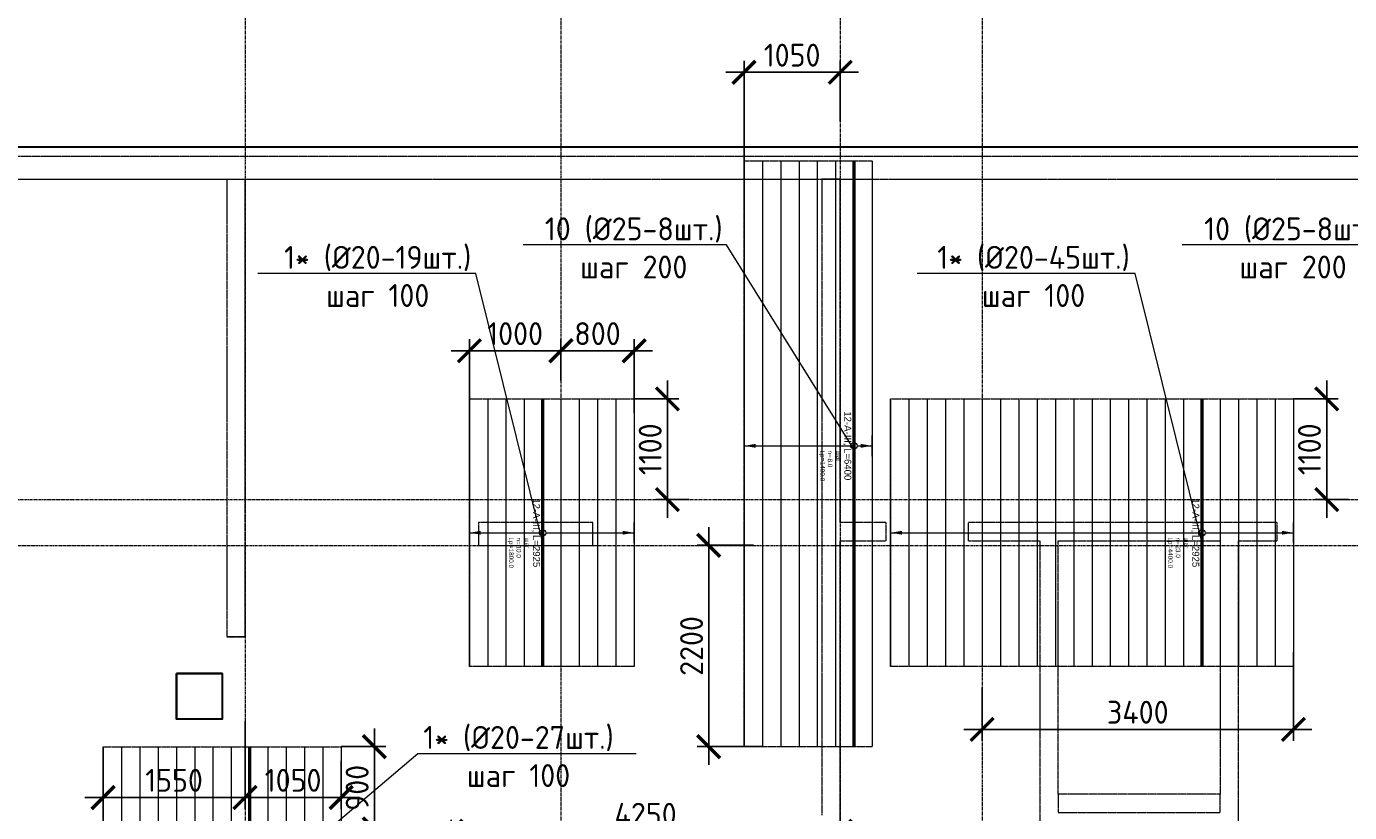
# Model space of a CAD drawing. Header units: millimetres. Extents: x -56135 to 1694203, y -446411 to -23139.
# Tile 131 of 256: x 683227 to 697677, y -113219 to -104629. Entities that reach past the tile are written whole.
import ezdxf
from ezdxf import colors
from ezdxf.entities.mleader import LeaderData, LeaderLine
from ezdxf.enums import TextEntityAlignment as Align
from ezdxf.math import Vec2, Vec3

# ---------------------------------------------------------------- set-up
doc = ezdxf.new("R2010")
doc.units = ezdxf.units.MM
doc.set_wipeout_variables(frame=1)
for name, pattern in [('01 Штриховая _4 мм_', [6, 3.5, -2.5]), ('______5', [1100, 800, -100, 100, -100]), ('GOST2.303 4', [7, 5, -2, 0]), ('осевая', [50.8, 31.75, -6.35, 6.35, -6.35])]:
    doc.linetypes.add(name, pattern=pattern)
for name, color, linetype, lineweight in [('0 Фундамент', 5, 'Continuous', 30), ('АрмСтер', 2, 'Continuous', 50), ('ВК_задание стр текст', 1, 'Continuous', 5), ('контур распр. стерхней', 2, 'GOST2.303 4', 20), ('Оси', 40, '______5', 18), ('подоснова', 151, 'Continuous', 5), ('РАЗМЕРЫ', 1, 'Continuous', 9), ('СТЕНЫ', 3, 'Continuous', 30)]:
    doc.layers.add(name, color=color, linetype=linetype, lineweight=lineweight)
doc.layers.add('АрмСтер_атрибуты', color=2, linetype='Continuous', lineweight=0, plot=False)
doc.layers.add('АрмСтер_невид', color=8, linetype='Continuous', lineweight=0, plot=False)
doc.styles.add('GOST-2.304_Type-B', font='GOST_Common.ttf')
doc.styles.get("Standard").update_dxf_attribs({"font": 'arial.ttf'})
doc.styles.add('Аннотативный', font='arial.ttf')
doc.dimstyles.new('СПДС', dxfattribs={"dimscale": 100, "dimtxt": 2.5, "dimasz": 2.5, "dimexe": 1.25, "dimexo": 0, "dimtad": 1, "dimdec": 0, "dimtxsty": 'GOST-2.304_Type-B', "dimblk": 'ARCHTICK', "dimcen": 2.5, "dimdle": 2, "dimadec": 0, "dimazin": 2, "dimtfac": 0.75, "dimtdec": 0, "dimtmove": 1, "dimatfit": 3, "dimfxl": 1, "dimtolj": 1, "dimarcsym": 1})

# ---------------------------------------------------------------- blocks, each defined once
blk = doc.blocks.new('оси 2.2-2.3')
at = {"layer": 'Оси', "color": 16, "linetype": 'осевая', "lineweight": 0, "transparency": 33554687}
for p, q in [((487804.9, -104267.9), (487804.9, -134893.5)), ((491254.9, -104267.9), (491254.9, -134893.5)), ((494304.9, -104267.9), (494304.9, -134893.5)), ((495854.9, -104267.9), (495854.9, -134893.5)), ((468076.3, -106495.4), (524372.9, -106495.4)), ((468076.3, -109995.4), (524372.9, -109995.4)), ((468653.8, -110495.4), (523696.4, -110495.4))]:
    blk.add_line(p, q, dxfattribs=at)
blk = doc.blocks.new('_ArchTick')
at = {"color": 0, "linetype": 'ByBlock', "const_width": 0.15}
blk.add_lwpolyline([(-0.5, -0.5), (0.5, 0.5)], dxfattribs=at)
blk = doc.blocks.new('*D1379')
at = {"layer": 'DEFPOINTS', "color": 0, "transparency": 16777216}
for p in [(687864, -113425), (687864, -113851), (692114, -113759)]:
    blk.add_point(p, dxfattribs=at)
at = {"layer": 'РАЗМЕРЫ', "color": 0, "lineweight": -2, "transparency": 16777216}
for p, q in [((692314, -113425), (687664, -113425)), ((687864, -113851), (687864, -113300)), ((692114, -113759), (692114, -113300))]:
    blk.add_line(p, q, dxfattribs=at)
at = {"layer": 'РАЗМЕРЫ', "color": 0, "lineweight": -2, "transparency": 16777216, "xscale": 250, "yscale": 250, "zscale": 250, "rotation": 180}
blk.add_blockref('_ArchTick', (687864, -113425), dxfattribs=at)
at = {"layer": 'РАЗМЕРЫ', "color": 0, "lineweight": -2, "transparency": 16777216, "xscale": 250, "yscale": 250, "zscale": 250}
blk.add_blockref('_ArchTick', (692114, -113425), dxfattribs=at)
at = {"layer": 'РАЗМЕРЫ', "color": 0, "transparency": 16777216, "insert": (689989, -113238), "char_height": 250, "attachment_point": 5, "style": 'GOST-2.304_Type-B'}
blk.add_mtext('\\A1;4250', dxfattribs=at)
blk = doc.blocks.new('*U1143')
at = {"layer": 'АрмСтер_невид', "ltscale": 100}
for p, q in [((-1463, 1000), (1462, 1000)), ((-1463, 800), (1462, 800)), ((-1463, 600), (1462, 600)), ((-1463, 400), (1462, 400)), ((-1463, 200), (1462, 200)), ((-1463, -200), (1462, -200)), ((-1463, -400), (1462, -400)), ((-1463, -600), (1462, -600)), ((-1463, -800), (1462, -800)), ((-1463, -1000), (1462, -1000)), ((-1463, -1200), (1462, -1200)), ((-1463, -1400), (1462, -1400)), ((-1463, -1600), (1462, -1600))]:
    blk.add_line(p, q, dxfattribs=at)
at = {"layer": 'РАЗМЕРЫ'}
for p, q in [((112, 1000), (-112, 1000)), ((112, -1600), (-112, -1600))]:
    blk.add_line(p, q, dxfattribs=at)
at = {"layer": 'РАЗМЕРЫ', "ltscale": 15}
blk.add_line((0, -1600), (0, 1000), dxfattribs=at)
at = {"layer": 'РАЗМЕРЫ'}
for points in [[(0, 1000), (21, 875), (-21, 875)], [(0, -1600), (21, -1475), (-21, -1475)]]:
    blk.add_solid(points, dxfattribs=at)
at = {"layer": 'АрмСтер_атрибуты', "color": 215, "ltscale": 15, "style": 'Аннотативный'}
for s, p in [('шаг', (51, -194)), ('n=', (51, -285)), ('Lр=', (50, -368))]:
    blk.add_text(s, height=50, dxfattribs=at).set_placement(p)
at = {"layer": 'АрмСтер_атрибуты', "style": 'Аннотативный', "flags": 8}
blk.add_attdef('ПОЗ', (110, 30), '', height=75, dxfattribs=at)
at = {"layer": 'АрмСтер_атрибуты', "color": 215, "style": 'Аннотативный'}
for tag, p, flags in [('ШАГ', (191, -194), 10), ('КОЛ', (138, -285), 8), ('ШИРИНА', (173, -368), 8)]:
    blk.add_attdef(tag, p, '', height=50, dxfattribs=dict(at, flags=flags))
at = {"layer": 'АрмСтер_атрибуты', "flags": 9}
for tag, p in [('МАССА', (-1034, -1010)), ('ОБОЗНАЧЕНИЕ', (-1034, -1124))]:
    blk.add_attdef(tag, p, '', height=75, dxfattribs=at)
at = {"linetype": 'Continuous', "lineweight": 0}
blk.add_wipeout([(35, 0), (28, 21), (11, 33), (-11, 33), (-28, 21), (-35, 0), (-28, -21), (-11, -33), (11, -33), (28, -21)], dxfattribs=at)
at = {"color": 0, "linetype": 'ByBlock', "lineweight": -2, "ltscale": 100}
blk.add_line((-1463, 0), (1462, 0), dxfattribs=at)
at = {"layer": 'АрмСтер_невид', "ltscale": 100}
blk.add_line((-1463, 0), (1462, 0), dxfattribs=at)
at = {"layer": 'РАЗМЕРЫ'}
blk.add_circle((0, 0), 35, dxfattribs=at)
at = {"layer": 'АрмСтер_атрибуты', "style": 'Аннотативный', "flags": 8}
blk.add_attdef('НАИМЕНОВАНИЕ', text='', height=75, dxfattribs=at).set_placement((0, -29), align=Align.TOP_CENTER)
blk = doc.blocks.new('*D1370')
at = {"layer": 'DEFPOINTS', "color": 0, "transparency": 16777216}
for p in [(686664, -112499), (687027, -112499), (687158, -113399)]:
    blk.add_point(p, dxfattribs=at)
at = {"layer": 'РАЗМЕРЫ', "color": 0, "lineweight": -2, "transparency": 16777216}
for p, q in [((687027, -113599), (687027, -112299)), ((686664, -112499), (687152, -112499)), ((687158, -113399), (686902, -113399))]:
    blk.add_line(p, q, dxfattribs=at)
at = {"layer": 'РАЗМЕРЫ', "color": 0, "lineweight": -2, "transparency": 16777216, "xscale": 250, "yscale": 250, "zscale": 250}
for p, rotation in [((687027, -112499), 90), ((687027, -113399), 270)]:
    blk.add_blockref('_ArchTick', p, dxfattribs=dict(at, rotation=rotation))
at = {"layer": 'РАЗМЕРЫ', "color": 0, "transparency": 16777216, "insert": (686839, -112949), "char_height": 250, "attachment_point": 5, "rotation": 90, "style": 'GOST-2.304_Type-B'}
blk.add_mtext('\\A1;900', dxfattribs=at)
blk = doc.blocks.new('_None')
blk = doc.blocks.new('*U1139')
at = {"layer": 'АрмСтер_невид', "ltscale": 100}
for p, q in [((-1463, 1000), (1462, 1000)), ((-1463, 800), (1462, 800)), ((-1463, 600), (1462, 600)), ((-1463, 400), (1462, 400)), ((-1463, 200), (1462, 200)), ((-1463, -200), (1462, -200)), ((-1463, -400), (1462, -400)), ((-1463, -600), (1462, -600)), ((-1463, -800), (1462, -800))]:
    blk.add_line(p, q, dxfattribs=at)
at = {"layer": 'РАЗМЕРЫ'}
for p, q in [((112, 1000), (-112, 1000)), ((112, -800), (-112, -800))]:
    blk.add_line(p, q, dxfattribs=at)
at = {"layer": 'РАЗМЕРЫ', "ltscale": 15}
blk.add_line((0, -800), (0, 1000), dxfattribs=at)
at = {"layer": 'РАЗМЕРЫ'}
for points in [[(0, 1000), (21, 875), (-21, 875)], [(0, -800), (21, -675), (-21, -675)]]:
    blk.add_solid(points, dxfattribs=at)
at = {"layer": 'АрмСтер_атрибуты', "color": 215, "ltscale": 15, "style": 'Аннотативный'}
for s, p in [('шаг', (51, -194)), ('n=', (51, -285)), ('Lр=', (50, -368))]:
    blk.add_text(s, height=50, dxfattribs=at).set_placement(p)
at = {"layer": 'АрмСтер_атрибуты', "style": 'Аннотативный', "flags": 8}
blk.add_attdef('ПОЗ', (110, 30), '', height=75, dxfattribs=at)
at = {"layer": 'АрмСтер_атрибуты', "color": 215, "style": 'Аннотативный'}
for tag, p, flags in [('ШАГ', (191, -194), 10), ('КОЛ', (138, -285), 8), ('ШИРИНА', (173, -368), 8)]:
    blk.add_attdef(tag, p, '', height=50, dxfattribs=dict(at, flags=flags))
at = {"layer": 'АрмСтер_атрибуты', "flags": 9}
for tag, p in [('МАССА', (-1034, -1010)), ('ОБОЗНАЧЕНИЕ', (-1034, -1124))]:
    blk.add_attdef(tag, p, '', height=75, dxfattribs=at)
at = {"linetype": 'Continuous', "lineweight": 0}
blk.add_wipeout([(35, 0), (28, 21), (11, 33), (-11, 33), (-28, 21), (-35, 0), (-28, -21), (-11, -33), (11, -33), (28, -21)], dxfattribs=at)
at = {"color": 0, "linetype": 'ByBlock', "lineweight": -2, "ltscale": 100}
blk.add_line((-1463, 0), (1462, 0), dxfattribs=at)
at = {"layer": 'АрмСтер_невид', "ltscale": 100}
blk.add_line((-1463, 0), (1462, 0), dxfattribs=at)
at = {"layer": 'РАЗМЕРЫ'}
blk.add_circle((0, 0), 35, dxfattribs=at)
at = {"layer": 'АрмСтер_атрибуты', "style": 'Аннотативный', "flags": 8}
blk.add_attdef('НАИМЕНОВАНИЕ', text='', height=75, dxfattribs=at).set_placement((0, -29), align=Align.TOP_CENTER)
blk = doc.blocks.new('*D1345')
at = {"layer": 'DEFPOINTS', "color": 0, "transparency": 16777216}
for p in [(689864, -108699), (690227, -108699), (690464, -109799)]:
    blk.add_point(p, dxfattribs=at)
at = {"layer": 'РАЗМЕРЫ', "color": 0, "lineweight": -2, "transparency": 16777216}
for p, q in [((690227, -109999), (690227, -108499)), ((689864, -108699), (690352, -108699)), ((690464, -109799), (690102, -109799))]:
    blk.add_line(p, q, dxfattribs=at)
at = {"layer": 'РАЗМЕРЫ', "color": 0, "lineweight": -2, "transparency": 16777216, "xscale": 250, "yscale": 250, "zscale": 250}
for p, rotation in [((690227, -108699), 90), ((690227, -109799), 270)]:
    blk.add_blockref('_ArchTick', p, dxfattribs=dict(at, rotation=rotation))
at = {"layer": 'РАЗМЕРЫ', "color": 0, "transparency": 16777216, "insert": (690039, -109249), "char_height": 250, "attachment_point": 5, "rotation": 90, "style": 'GOST-2.304_Type-B'}
blk.add_mtext('\\A1;1100', dxfattribs=at)
blk = doc.blocks.new('*D1217')
at = {"layer": 'DEFPOINTS', "color": 0, "transparency": 16777216}
for p in [(689064, -108173), (689064, -108497), (688064, -108843)]:
    blk.add_point(p, dxfattribs=at)
at = {"layer": 'РАЗМЕРЫ', "color": 0, "lineweight": -2, "transparency": 16777216}
for p, q in [((688064, -108843), (688064, -108048)), ((689064, -108497), (689064, -108048)), ((687864, -108173), (689264, -108173))]:
    blk.add_line(p, q, dxfattribs=at)
at = {"layer": 'РАЗМЕРЫ', "color": 0, "lineweight": -2, "transparency": 16777216, "xscale": 250, "yscale": 250, "zscale": 250, "rotation": 180}
blk.add_blockref('_ArchTick', (688064, -108173), dxfattribs=at)
at = {"layer": 'РАЗМЕРЫ', "color": 0, "lineweight": -2, "transparency": 16777216, "xscale": 250, "yscale": 250, "zscale": 250}
blk.add_blockref('_ArchTick', (689064, -108173), dxfattribs=at)
at = {"layer": 'РАЗМЕРЫ', "color": 0, "transparency": 16777216, "insert": (688564, -107986), "char_height": 250, "attachment_point": 5, "style": 'GOST-2.304_Type-B'}
blk.add_mtext('\\A1;1000', dxfattribs=at)
blk = doc.blocks.new('*U1140')
at = {"layer": 'АрмСтер_невид', "ltscale": 100}
for p, q in [((-1463, 1000), (1462, 1000)), ((-1463, 800), (1462, 800)), ((-1463, 600), (1462, 600)), ((-1463, 400), (1462, 400)), ((-1463, 200), (1462, 200)), ((-1463, -200), (1462, -200)), ((-1463, -400), (1462, -400)), ((-1463, -600), (1462, -600)), ((-1463, -800), (1462, -800)), ((-1463, -1000), (1462, -1000)), ((-1463, -1200), (1462, -1200)), ((-1463, -1400), (1462, -1400)), ((-1463, -1600), (1462, -1600)), ((-1463, -1800), (1462, -1800)), ((-1463, -2000), (1462, -2000)), ((-1463, -2200), (1462, -2200)), ((-1463, -2400), (1462, -2400)), ((-1463, -2600), (1462, -2600)), ((-1463, -2800), (1462, -2800)), ((-1463, -3000), (1462, -3000)), ((-1463, -3200), (1462, -3200)), ((-1463, -3400), (1462, -3400))]:
    blk.add_line(p, q, dxfattribs=at)
at = {"layer": 'РАЗМЕРЫ'}
for p, q in [((112, 1000), (-112, 1000)), ((112, -3400), (-112, -3400))]:
    blk.add_line(p, q, dxfattribs=at)
at = {"layer": 'РАЗМЕРЫ', "ltscale": 15}
blk.add_line((0, -3400), (0, 1000), dxfattribs=at)
at = {"layer": 'РАЗМЕРЫ'}
for points in [[(0, 1000), (21, 875), (-21, 875)], [(0, -3400), (21, -3275), (-21, -3275)]]:
    blk.add_solid(points, dxfattribs=at)
at = {"layer": 'АрмСтер_атрибуты', "color": 215, "ltscale": 15, "style": 'Аннотативный'}
for s, p in [('шаг', (51, -194)), ('n=', (51, -285)), ('Lр=', (50, -368))]:
    blk.add_text(s, height=50, dxfattribs=at).set_placement(p)
at = {"layer": 'АрмСтер_атрибуты', "style": 'Аннотативный', "flags": 8}
blk.add_attdef('ПОЗ', (110, 30), '', height=75, dxfattribs=at)
at = {"layer": 'АрмСтер_атрибуты', "color": 215, "style": 'Аннотативный'}
for tag, p, flags in [('ШАГ', (191, -194), 10), ('КОЛ', (138, -285), 8), ('ШИРИНА', (173, -368), 8)]:
    blk.add_attdef(tag, p, '', height=50, dxfattribs=dict(at, flags=flags))
at = {"layer": 'АрмСтер_атрибуты', "flags": 9}
for tag, p in [('МАССА', (-1034, -1010)), ('ОБОЗНАЧЕНИЕ', (-1034, -1124))]:
    blk.add_attdef(tag, p, '', height=75, dxfattribs=at)
at = {"linetype": 'Continuous', "lineweight": 0}
blk.add_wipeout([(35, 0), (28, 21), (11, 33), (-11, 33), (-28, 21), (-35, 0), (-28, -21), (-11, -33), (11, -33), (28, -21)], dxfattribs=at)
at = {"color": 0, "linetype": 'ByBlock', "lineweight": -2, "ltscale": 100}
blk.add_line((-1463, 0), (1462, 0), dxfattribs=at)
at = {"layer": 'АрмСтер_невид', "ltscale": 100}
blk.add_line((-1463, 0), (1462, 0), dxfattribs=at)
at = {"layer": 'РАЗМЕРЫ'}
blk.add_circle((0, 0), 35, dxfattribs=at)
at = {"layer": 'АрмСтер_атрибуты', "style": 'Аннотативный', "flags": 8}
blk.add_attdef('НАИМЕНОВАНИЕ', text='', height=75, dxfattribs=at).set_placement((0, -29), align=Align.TOP_CENTER)
blk = doc.blocks.new('*D1346')
at = {"layer": 'DEFPOINTS', "color": 0, "transparency": 16777216}
for p in [(697064, -108699), (697427, -108699), (697664, -109799)]:
    blk.add_point(p, dxfattribs=at)
at = {"layer": 'РАЗМЕРЫ', "color": 0, "lineweight": -2, "transparency": 16777216}
for p, q in [((697427, -109999), (697427, -108499)), ((697064, -108699), (697552, -108699)), ((697664, -109799), (697302, -109799))]:
    blk.add_line(p, q, dxfattribs=at)
at = {"layer": 'РАЗМЕРЫ', "color": 0, "lineweight": -2, "transparency": 16777216, "xscale": 250, "yscale": 250, "zscale": 250}
for p, rotation in [((697427, -108699), 90), ((697427, -109799), 270)]:
    blk.add_blockref('_ArchTick', p, dxfattribs=dict(at, rotation=rotation))
at = {"layer": 'РАЗМЕРЫ', "color": 0, "transparency": 16777216, "insert": (697239, -109249), "char_height": 250, "attachment_point": 5, "rotation": 90, "style": 'GOST-2.304_Type-B'}
blk.add_mtext('\\A1;1100', dxfattribs=at)
blk = doc.blocks.new('*U1128')
at = {"layer": 'АрмСтер_невид', "ltscale": 100}
for p, q in [((-3113, 200), (3287, 200)), ((-3113, -200), (3287, -200)), ((-3113, -400), (3287, -400)), ((-3113, -600), (3287, -600)), ((-3113, -800), (3287, -800)), ((-3113, -1000), (3287, -1000)), ((-3113, -1200), (3287, -1200))]:
    blk.add_line(p, q, dxfattribs=at)
at = {"layer": 'РАЗМЕРЫ'}
for p, q in [((112, 200), (-112, 200)), ((112, -1200), (-112, -1200))]:
    blk.add_line(p, q, dxfattribs=at)
at = {"layer": 'РАЗМЕРЫ', "ltscale": 15}
blk.add_line((0, -1200), (0, 200), dxfattribs=at)
at = {"layer": 'РАЗМЕРЫ'}
for points in [[(0, 200), (21, 75), (-21, 75)], [(0, -1200), (21, -1075), (-21, -1075)]]:
    blk.add_solid(points, dxfattribs=at)
at = {"layer": 'АрмСтер_атрибуты', "color": 215, "ltscale": 15, "style": 'Аннотативный'}
for s, p in [('шаг', (51, -194)), ('n=', (51, -285)), ('Lр=', (50, -368))]:
    blk.add_text(s, height=50, dxfattribs=at).set_placement(p)
at = {"layer": 'АрмСтер_атрибуты', "style": 'Аннотативный', "flags": 8}
blk.add_attdef('ПОЗ', (110, 30), '', height=75, dxfattribs=at)
at = {"layer": 'АрмСтер_атрибуты', "color": 215, "style": 'Аннотативный'}
for tag, p, flags in [('ШАГ', (191, -194), 10), ('КОЛ', (138, -285), 8), ('ШИРИНА', (173, -368), 8)]:
    blk.add_attdef(tag, p, '', height=50, dxfattribs=dict(at, flags=flags))
at = {"layer": 'АрмСтер_атрибуты', "flags": 9}
for tag, p in [('МАССА', (-1034, -1010)), ('ОБОЗНАЧЕНИЕ', (-1034, -1124))]:
    blk.add_attdef(tag, p, '', height=75, dxfattribs=at)
at = {"linetype": 'Continuous', "lineweight": 0}
blk.add_wipeout([(35, 0), (28, 21), (11, 33), (-11, 33), (-28, 21), (-35, 0), (-28, -21), (-11, -33), (11, -33), (28, -21)], dxfattribs=at)
at = {"color": 0, "linetype": 'ByBlock', "lineweight": -2, "ltscale": 100}
blk.add_line((-3113, 0), (3287, 0), dxfattribs=at)
at = {"layer": 'АрмСтер_невид', "ltscale": 100}
blk.add_line((-3113, 0), (3287, 0), dxfattribs=at)
at = {"layer": 'РАЗМЕРЫ'}
blk.add_circle((0, 0), 35, dxfattribs=at)
at = {"layer": 'АрмСтер_атрибуты', "style": 'Аннотативный', "flags": 8}
blk.add_attdef('НАИМЕНОВАНИЕ', text='', height=75, dxfattribs=at).set_placement((0, -29), align=Align.TOP_CENTER)
blk = doc.blocks.new('*D1322')
at = {"layer": 'DEFPOINTS', "color": 0, "transparency": 16777216}
for p in [(691064, -105130), (692114, -105668), (691064, -106378)]:
    blk.add_point(p, dxfattribs=at)
at = {"layer": 'РАЗМЕРЫ', "color": 0, "lineweight": -2, "transparency": 16777216}
for p, q in [((691064, -106378), (691064, -105005)), ((692114, -105668), (692114, -105005)), ((692314, -105130), (690864, -105130))]:
    blk.add_line(p, q, dxfattribs=at)
at = {"layer": 'РАЗМЕРЫ', "color": 0, "lineweight": -2, "transparency": 16777216, "xscale": 250, "yscale": 250, "zscale": 250, "rotation": 180}
blk.add_blockref('_ArchTick', (691064, -105130), dxfattribs=at)
at = {"layer": 'РАЗМЕРЫ', "color": 0, "lineweight": -2, "transparency": 16777216, "xscale": 250, "yscale": 250, "zscale": 250}
blk.add_blockref('_ArchTick', (692114, -105130), dxfattribs=at)
at = {"layer": 'РАЗМЕРЫ', "color": 0, "transparency": 16777216, "insert": (691589, -104943), "char_height": 250, "attachment_point": 5, "style": 'GOST-2.304_Type-B'}
blk.add_mtext('\\A1;1050', dxfattribs=at)
blk = doc.blocks.new('*D1324')
at = {"layer": 'DEFPOINTS', "color": 0, "transparency": 16777216}
for p in [(686664, -112653), (685614, -112794), (686664, -113055)]:
    blk.add_point(p, dxfattribs=at)
at = {"layer": 'РАЗМЕРЫ', "color": 0, "lineweight": -2, "transparency": 16777216}
for p, q in [((686664, -112653), (686664, -113180)), ((685614, -112794), (685614, -113180)), ((685414, -113055), (686864, -113055))]:
    blk.add_line(p, q, dxfattribs=at)
at = {"layer": 'РАЗМЕРЫ', "color": 0, "lineweight": -2, "transparency": 16777216, "xscale": 250, "yscale": 250, "zscale": 250, "rotation": 180}
blk.add_blockref('_ArchTick', (685614, -113055), dxfattribs=at)
at = {"layer": 'РАЗМЕРЫ', "color": 0, "lineweight": -2, "transparency": 16777216, "xscale": 250, "yscale": 250, "zscale": 250}
blk.add_blockref('_ArchTick', (686664, -113055), dxfattribs=at)
at = {"layer": 'РАЗМЕРЫ', "color": 0, "transparency": 16777216, "insert": (686139, -112867), "char_height": 250, "attachment_point": 5, "style": 'GOST-2.304_Type-B'}
blk.add_mtext('\\A1;1050', dxfattribs=at)
blk = doc.blocks.new('*D1202')
at = {"layer": 'DEFPOINTS', "color": 0, "transparency": 16777216}
for p in [(685614, -112219), (684064, -112601), (684064, -113055)]:
    blk.add_point(p, dxfattribs=at)
at = {"layer": 'РАЗМЕРЫ', "color": 0, "lineweight": -2, "transparency": 16777216}
for p, q in [((685614, -112219), (685614, -113180)), ((684064, -112601), (684064, -113180)), ((685814, -113055), (683864, -113055))]:
    blk.add_line(p, q, dxfattribs=at)
at = {"layer": 'РАЗМЕРЫ', "color": 0, "lineweight": -2, "transparency": 16777216, "xscale": 250, "yscale": 250, "zscale": 250, "rotation": 180}
blk.add_blockref('_ArchTick', (684064, -113055), dxfattribs=at)
at = {"layer": 'РАЗМЕРЫ', "color": 0, "lineweight": -2, "transparency": 16777216, "xscale": 250, "yscale": 250, "zscale": 250}
blk.add_blockref('_ArchTick', (685614, -113055), dxfattribs=at)
at = {"layer": 'РАЗМЕРЫ', "color": 0, "transparency": 16777216, "insert": (684839, -112867), "char_height": 250, "attachment_point": 5, "style": 'GOST-2.304_Type-B'}
blk.add_mtext('\\A1;1550', dxfattribs=at)
blk = doc.blocks.new('*D1335')
at = {"layer": 'DEFPOINTS', "color": 0, "transparency": 16777216}
for p in [(691168, -110299), (690678, -112499), (691264, -112499)]:
    blk.add_point(p, dxfattribs=at)
at = {"layer": 'РАЗМЕРЫ', "color": 0, "lineweight": -2, "transparency": 16777216}
for p, q in [((690678, -110099), (690678, -112699)), ((691168, -110299), (690553, -110299)), ((691264, -112499), (690553, -112499))]:
    blk.add_line(p, q, dxfattribs=at)
at = {"layer": 'РАЗМЕРЫ', "color": 0, "lineweight": -2, "transparency": 16777216, "xscale": 250, "yscale": 250, "zscale": 250}
for p, rotation in [((690678, -110299), 90), ((690678, -112499), 270)]:
    blk.add_blockref('_ArchTick', p, dxfattribs=dict(at, rotation=rotation))
at = {"layer": 'РАЗМЕРЫ', "color": 0, "transparency": 16777216, "insert": (690491, -111399), "char_height": 250, "attachment_point": 5, "rotation": 90, "style": 'GOST-2.304_Type-B'}
blk.add_mtext('\\A1;2200', dxfattribs=at)
blk = doc.blocks.new('*D1336')
at = {"layer": 'DEFPOINTS', "color": 0, "transparency": 16777216}
for p in [(697064, -111466), (693664, -111851), (697064, -112310)]:
    blk.add_point(p, dxfattribs=at)
at = {"layer": 'РАЗМЕРЫ', "color": 0, "lineweight": -2, "transparency": 16777216}
for p, q in [((697064, -111466), (697064, -112435)), ((693664, -111851), (693664, -112435)), ((693464, -112310), (697264, -112310))]:
    blk.add_line(p, q, dxfattribs=at)
at = {"layer": 'РАЗМЕРЫ', "color": 0, "lineweight": -2, "transparency": 16777216, "xscale": 250, "yscale": 250, "zscale": 250, "rotation": 180}
blk.add_blockref('_ArchTick', (693664, -112310), dxfattribs=at)
at = {"layer": 'РАЗМЕРЫ', "color": 0, "lineweight": -2, "transparency": 16777216, "xscale": 250, "yscale": 250, "zscale": 250}
blk.add_blockref('_ArchTick', (697064, -112310), dxfattribs=at)
at = {"layer": 'РАЗМЕРЫ', "color": 0, "transparency": 16777216, "insert": (695364, -112123), "char_height": 250, "attachment_point": 5, "style": 'GOST-2.304_Type-B'}
blk.add_mtext('\\A1;3400', dxfattribs=at)
blk = doc.blocks.new('*D1337')
at = {"layer": 'DEFPOINTS', "color": 0, "transparency": 16777216}
for p in [(689864, -108173), (689064, -108497), (689864, -108850)]:
    blk.add_point(p, dxfattribs=at)
at = {"layer": 'РАЗМЕРЫ', "color": 0, "lineweight": -2, "transparency": 16777216}
for p, q in [((689064, -108497), (689064, -108048)), ((689864, -108850), (689864, -108048)), ((688864, -108173), (690064, -108173))]:
    blk.add_line(p, q, dxfattribs=at)
at = {"layer": 'РАЗМЕРЫ', "color": 0, "lineweight": -2, "transparency": 16777216, "xscale": 250, "yscale": 250, "zscale": 250, "rotation": 180}
blk.add_blockref('_ArchTick', (689064, -108173), dxfattribs=at)
at = {"layer": 'РАЗМЕРЫ', "color": 0, "lineweight": -2, "transparency": 16777216, "xscale": 250, "yscale": 250, "zscale": 250}
blk.add_blockref('_ArchTick', (689864, -108173), dxfattribs=at)
at = {"layer": 'РАЗМЕРЫ', "color": 0, "transparency": 16777216, "insert": (689464, -107986), "char_height": 250, "attachment_point": 5, "style": 'GOST-2.304_Type-B'}
blk.add_mtext('\\A1;800', dxfattribs=at)
blk = doc.blocks.new('вк')
at = {"layer": '0 Фундамент', "ltscale": 100}
for p, q in [((-548852, -928418), (-549352, -928418)), ((-549352, -928418), (-549352, -928918))]:
    blk.add_line(p, q, dxfattribs=at)
at = {"layer": '0 Фундамент', "color": 5, "ltscale": 100}
blk.add_lwpolyline([(-549352, -928418), (-548852, -928418), (-548852, -928918), (-549352, -928918)], close=True, dxfattribs=at)
blk = doc.blocks.new('стены  тп')
at = {"layer": 'СТЕНЫ', "color": 251, "linetype": '01 Штриховая _4 мм_', "lineweight": 0, "true_color": 0x636466}
for p, q in [((589762, -316376, 3100), (542387, -316376, 3100)), ((542712, -316626, 3100), (569512, -316626, 3100)), ((555862, -316626, 3100), (555862, -321626, 3100)), ((556062, -321626, 3100), (556062, -316626, 3100)), ((562562, -316626, 3100), (562362, -316626, 3100)), ((562362, -316626, 3100), (562362, -319546, 3100)), ((562562, -320376, 3100), (562562, -316626, 3100)), ((562362, -319546, 3100), (562362, -319666, 3100)), ((562362, -319666, 3100), (562362, -321626, 3100)), ((559142, -320376, 3100), (558612, -320376, 3100)), ((558612, -320376, 3100), (558612, -320626, 3100)), ((559262, -320376, 3100), (559142, -320376, 3100)), ((559862, -320376, 3100), (559262, -320376, 3100)), ((559862, -320626, 3100), (559862, -320376, 3100)), ((563062, -320376, 3100), (562562, -320376, 3100)), ((563062, -320376, 3100), (563062, -320576, 3100)), ((563962, -320576, 3100), (563962, -320376, 3100)), ((567332, -320376, 3100), (563962, -320376, 3100)), ((567332, -320376, 3100), (567332, -320576, 3100)), ((558612, -320626, 3100), (559662, -320626, 3100)), ((559662, -320626, 3100), (559782, -320626, 3100)), ((559782, -320626, 3100), (559862, -320626, 3100)), ((562562, -320576, 3100), (563062, -320576, 3100)), ((562562, -326776, 3100), (562562, -320576, 3100)), ((563962, -320576, 3100), (564742, -320576, 3100)), ((564742, -320576, 3100), (564742, -327126, 3100)), ((564942, -320576, 3100), (566712, -320576, 3100)), ((564942, -323346, 3100), (564942, -320576, 3100)), ((566712, -320576, 3100), (566712, -323346, 3100)), ((566912, -320576, 3100), (567332, -320576, 3100)), ((566912, -326226, 3100), (566912, -320576, 3100)), ((555862, -321626, 3100), (556062, -321626, 3100)), ((562362, -321626, 3100), (562362, -321746, 3100)), ((562362, -321746, 3100), (562362, -323576, 3100)), ((566712, -323346, 3100), (564942, -323346, 3100))]:
    blk.add_line(p, q, dxfattribs=at)
at = {"layer": 'СТЕНЫ', "color": 251, "linetype": '01 Штриховая _4 мм_', "lineweight": 0, "true_color": 0x636466, "transparency": 33554687}
for p, q in [((555862, -320376, 3100), (555862, -321626, 3100)), ((556062, -321626, 3100), (556062, -320376, 3100)), ((555862, -321626, 3100), (556062, -321626, 3100)), ((556062, -321626, 3100), (555862, -321626, 3100))]:
    blk.add_line(p, q, dxfattribs=at)
at = {"layer": 'СТЕНЫ', "color": 251, "linetype": '01 Штриховая _4 мм_', "lineweight": 0, "true_color": 0x636466, "elevation": 3100}
blk.add_lwpolyline([(566712, -323346), (564942, -323346), (564942, -323546), (566712, -323546)], close=True, dxfattribs=at)

msp = doc.modelspace()

# ---------------------------------------------------------------- linework, layer by layer
at = {"layer": '0 Фундамент'}
msp.add_lwpolyline([(671964.1, -105949.2), (671964.1, -130129.2), (719614.1, -130129.2), (719614.1, -126049.2), (721094.1, -126049.2), (721094.1, -117449.2), (719614.1, -117449.2), (719614.1, -105949.2), (671964.1, -105949.2)], dxfattribs=at)
at = {"layer": 'контур распр. стерхней', "linetype": '01 Штриховая _4 мм_'}
for points in [[(688064.3, -111624.2), (688064.3, -108699.2), (689864.3, -108699.2), (689864.3, -111624.2)], [(692664.3, -111624.2), (692664.3, -108699.2), (697064.3, -108699.2), (697064.3, -111624.2)], [(684064.3, -115424.2), (684064.3, -112499.2), (686664.3, -112499.2), (686664.3, -115424.2)]]:
    msp.add_lwpolyline(points, close=True, dxfattribs=at)

# ---------------------------------------------------------------- block references
at = {"layer": 'РАЗМЕРЫ', "color": 1}
msp.add_blockref('оси 2.2-2.3', (197809.4, 196.2), dxfattribs=at)

# ---------------------------------------------------------------- dimensions: what is measured, and where the dimension line sits
at = {"layer": 'РАЗМЕРЫ'}
dim = msp.add_linear_dim(base=(687864.3, -113425.4), p1=(692114.3, -113758.8), p2=(687864.3, -113851.4), dimstyle='СПДС', dxfattribs=at)
dim.commit()
dim.dimension.update_dxf_attribs({"geometry": '*D1379', "text_midpoint": (689989.3, -113237.9)})

# ---------------------------------------------------------------- next in the draw order: block references
at = {"layer": 'АрмСтер', "ltscale": 15}
ref = msp.add_blockref('*U1128', (692264.3, -109211.7), dxfattribs=dict(at, rotation=270))
ref.add_attrib('НАИМЕНОВАНИЕ', '12-A-III, L=6400', dxfattribs={"layer": 'АрмСтер_атрибуты', "height": 75, "rotation": 270, "style": 'Аннотативный', "flags": 8}).set_placement((692235, -109211.7), align=Align.TOP_CENTER)
ref.add_attrib('КОЛ', '8.0', (691979.2, -109349.7), dxfattribs={"layer": 'АрмСтер_атрибуты', "color": 215, "height": 50, "rotation": 270, "style": 'Аннотативный', "flags": 8})
ref.add_attrib('ШИРИНА', '1400.0', (691896.5, -109384.5), dxfattribs={"layer": 'АрмСтер_атрибуты', "color": 215, "height": 50, "rotation": 270, "style": 'Аннотативный', "flags": 8})
ref = msp.add_blockref('*U1139', (688864.3, -110161.7), dxfattribs=dict(at, rotation=270))
ref.add_attrib('НАИМЕНОВАНИЕ', '12-A-III, L=2925', dxfattribs={"layer": 'АрмСтер_атрибуты', "height": 75, "rotation": 270, "style": 'Аннотативный', "flags": 8}).set_placement((688835, -110161.7), align=Align.TOP_CENTER)
ref.add_attrib('КОЛ', '10.0', (688579.2, -110299.7), dxfattribs={"layer": 'АрмСтер_атрибуты', "color": 215, "height": 50, "rotation": 270, "style": 'Аннотативный', "flags": 8})
ref.add_attrib('ШИРИНА', '1800.0', (688496.5, -110334.5), dxfattribs={"layer": 'АрмСтер_атрибуты', "color": 215, "height": 50, "rotation": 270, "style": 'Аннотативный', "flags": 8})
ref = msp.add_blockref('*U1140', (696064.3, -110161.7), dxfattribs=dict(at, rotation=270))
ref.add_attrib('НАИМЕНОВАНИЕ', '12-A-III, L=2925', dxfattribs={"layer": 'АрмСтер_атрибуты', "height": 75, "rotation": 270, "style": 'Аннотативный', "flags": 8}).set_placement((696035, -110161.7), align=Align.TOP_CENTER)
ref.add_attrib('КОЛ', '23.0', (695779.2, -110299.7), dxfattribs={"layer": 'АрмСтер_атрибуты', "color": 215, "height": 50, "rotation": 270, "style": 'Аннотативный', "flags": 8})
ref.add_attrib('ШИРИНА', '4400.0', (695696.5, -110334.5), dxfattribs={"layer": 'АрмСтер_атрибуты', "color": 215, "height": 50, "rotation": 270, "style": 'Аннотативный', "flags": 8})
ref = msp.add_blockref('*U1143', (685664.3, -113961.7), dxfattribs=dict(at, rotation=270))
ref.add_attrib('НАИМЕНОВАНИЕ', '12-A-III, L=2925', dxfattribs={"layer": 'АрмСтер_атрибуты', "height": 75, "rotation": 270, "style": 'Аннотативный', "flags": 8}).set_placement((685635, -113961.7), align=Align.TOP_CENTER)
ref.add_attrib('КОЛ', '14.0', (685379.2, -114099.7), dxfattribs={"layer": 'АрмСтер_атрибуты', "color": 215, "height": 50, "rotation": 270, "style": 'Аннотативный', "flags": 8})
ref.add_attrib('ШИРИНА', '2600.0', (685296.5, -114134.5), dxfattribs={"layer": 'АрмСтер_атрибуты', "color": 215, "height": 50, "rotation": 270, "style": 'Аннотативный', "flags": 8})

# ---------------------------------------------------------------- next in the draw order: linework, layer by layer
at = {"layer": 'контур распр. стерхней', "linetype": '01 Штриховая _4 мм_'}
msp.add_lwpolyline([(692464.3, -112499.2), (691064.3, -112499.2), (691064.3, -106099.2), (692464.3, -106099.2)], close=True, dxfattribs=at)

# ---------------------------------------------------------------- next in the draw order: block references
at = {"layer": 'ВК_задание стр текст', "color": 5}
msp.add_blockref('вк', (1234216.1, 816718.9), dxfattribs=at)
at = {"layer": 'РАЗМЕРЫ'}
msp.add_blockref('стены  тп', (129552, 210326.6, -3100), dxfattribs=at)

# ---------------------------------------------------------------- next in the draw order: dimensions: what is measured, and where the dimension line sits
at = {"layer": 'РАЗМЕРЫ', "color": 1}
for base, p1, p2, picture, middle in [((691064.3, -105130.1), (692114.3, -105668), (691064.3, -106377.8), '*D1322', (691589.3, -104942.6)), ((689064.3, -108173.1), (688064.3, -108843), (689064.3, -108496.5), '*D1217', (688564.3, -107985.6)), ((689864.3, -108173.1), (689064.3, -108496.5), (689864.3, -108850.3), '*D1337', (689464.3, -107985.6)), ((697064.3, -112310.1), (693664.3, -111850.6), (697064.3, -111465.6), '*D1336', (695364.3, -112122.6)), ((684064.3, -113054.6), (685614.3, -112219.4), (684064.3, -112600.9), '*D1202', (684839.3, -112867.1)), ((686664.3, -113054.6), (685614.3, -112793.9), (686664.3, -112652.7), '*D1324', (686139.3, -112867.1))]:
    dim = msp.add_linear_dim(base=base, p1=p1, p2=p2, dimstyle='СПДС', dxfattribs=at)
    dim.commit()
    dim.dimension.update_dxf_attribs({"geometry": picture, "text_midpoint": middle})
at = {"layer": 'РАЗМЕРЫ'}
for base, p1, p2, picture, middle in [((690226.9, -108699.2), (690464.3, -109799.2), (689864.3, -108699.2), '*D1345', (690039.4, -109249.2)), ((697426.9, -108699.2), (697664.3, -109799.2), (697064.3, -108699.2), '*D1346', (697239.4, -109249.2)), ((687026.9, -112499.2), (687158.5, -113399.2), (686664.3, -112499.2), '*D1370', (686839.4, -112949.2))]:
    dim = msp.add_linear_dim(base=base, p1=p1, p2=p2, angle=270, dimstyle='СПДС', dxfattribs=at)
    dim.commit()
    dim.dimension.update_dxf_attribs({"geometry": picture, "text_midpoint": middle})
at = {"layer": 'РАЗМЕРЫ', "color": 1}
dim = msp.add_linear_dim(base=(690678.2, -112499.2), p1=(691168.4, -110299.2), p2=(691264.3, -112499.2), angle=90, dimstyle='СПДС', dxfattribs=at)
dim.commit()
dim.dimension.update_dxf_attribs({"geometry": '*D1335', "text_midpoint": (690490.7, -111399.2)})

# ---------------------------------------------------------------- next in the draw order: leaders
at = {"layer": 'подоснова', "color": 6, "ltscale": 0.3}
ml = msp.add_multileader_mtext('Standard', dxfattribs=at)
ml.set_content('10 (%%C25-8шт.)\\Pшаг 200', color=6, style='GOST-2.304_Type-B')
ml.set_leader_properties(color=256, linetype='ByLayer', lineweight=15)
ml.set_arrow_properties(name='NONE')
ml.build(insert=Vec2(0, 0))
ml.multileader.update_dxf_attribs({"text_left_attachment_type": 6, "text_right_attachment_type": 6, "dogleg_length": 0.1, "arrow_head_size": 18})
ctx = ml.context
ctx.base_point, ctx.char_height, ctx.arrow_head_size, ctx.landing_gap_size, ctx.plane_origin = Vec3(688846.7, -107015.8), 250, 18, 20, Vec3(681450.2, -106141.9)
ctx.left_attachment, ctx.right_attachment, ctx.text_align_type = 6, 6, 1
notes = []
notes.append((ctx, [(1, (1, 1, 0), (690872.4, -107015.8), (-1, 0), 0.1, [(0, [(692262.6, -109246.6)], 0, [])])]))
ctx.mtext.insert, ctx.mtext.alignment, ctx.mtext.flow_direction = Vec3(689859.5, -106715.8), 2, 5
ml = msp.add_multileader_mtext('Standard', dxfattribs=at)
ml.set_content('10 (%%C25-8шт.)\\Pшаг 200', color=6, style='GOST-2.304_Type-B')
ml.set_leader_properties(color=256, linetype='ByLayer', lineweight=15)
ml.set_arrow_properties(name='NONE')
ml.build(insert=Vec2(0, 0))
ml.multileader.update_dxf_attribs({"text_left_attachment_type": 6, "text_right_attachment_type": 6, "dogleg_length": 0.1, "arrow_head_size": 18})
ctx = ml.context
ctx.base_point, ctx.char_height, ctx.arrow_head_size, ctx.landing_gap_size, ctx.plane_origin = Vec3(696046.7, -107015.8), 250, 18, 20, Vec3(688650.2, -106141.9)
ctx.left_attachment, ctx.right_attachment, ctx.text_align_type = 6, 6, 1
notes.append((ctx, [(1, (1, 1, 0), (698072.4, -107015.8), (-1, 0), 0.1, [(0, [(699462.6, -109246.6)], 0, [])])]))
ctx.mtext.insert, ctx.mtext.alignment, ctx.mtext.flow_direction = Vec3(697059.5, -106715.8), 2, 5
ml = msp.add_multileader_mtext('Standard', dxfattribs=at)
ml.set_content('1* (%%C20-19шт.)\\Pшаг 100', color=6, style='GOST-2.304_Type-B')
ml.set_leader_properties(color=256, linetype='ByLayer', lineweight=15)
ml.set_arrow_properties(name='NONE')
ml.build(insert=Vec2(0, 0))
ml.multileader.update_dxf_attribs({"text_left_attachment_type": 6, "text_right_attachment_type": 6, "dogleg_length": 0.1, "arrow_head_size": 18})
ctx = ml.context
ctx.base_point, ctx.char_height, ctx.arrow_head_size, ctx.landing_gap_size, ctx.plane_origin = Vec3(685989.6, -107327.3, 3.6), 250, 18, 20, Vec3(678817, -111298, 3.6)
ctx.left_attachment, ctx.right_attachment, ctx.text_align_type = 6, 6, 1
notes.append((ctx, [(1, (1, 1, 0), (688136.5, -107327.3, 3.6), (-1, 0), 0.1, [(0, [(688878.1, -110317.5, 3.6)], 0, [])])]))
ctx.mtext.insert, ctx.mtext.alignment, ctx.mtext.flow_direction = Vec3(687063, -107027.3, 3.6), 2, 5
ml = msp.add_multileader_mtext('Standard', dxfattribs=at)
ml.set_content('1* (%%C20-45шт.)\\Pшаг 100', color=6, style='GOST-2.304_Type-B')
ml.set_leader_properties(color=256, linetype='ByLayer', lineweight=15)
ml.set_arrow_properties(name='NONE')
ml.build(insert=Vec2(0, 0))
ml.multileader.update_dxf_attribs({"text_left_attachment_type": 6, "text_right_attachment_type": 6, "dogleg_length": 0.1, "arrow_head_size": 18})
ctx = ml.context
ctx.base_point, ctx.char_height, ctx.arrow_head_size, ctx.landing_gap_size, ctx.plane_origin = Vec3(693114.6, -107327.3, 3.6), 250, 18, 20, Vec3(686017, -111298, 3.6)
ctx.left_attachment, ctx.right_attachment, ctx.text_align_type = 6, 6, 1
notes.append((ctx, [(1, (1, 1, 0), (695336.5, -107327.3, 3.6), (-1, 0), 0.1, [(0, [(696078.1, -110317.5, 3.6)], 0, [])])]))
ctx.mtext.insert, ctx.mtext.alignment, ctx.mtext.flow_direction = Vec3(694225.5, -107027.3, 3.6), 2, 5
ml = msp.add_multileader_mtext('Standard', dxfattribs=at)
ml.set_content('1* (%%C20-27шт.)\\Pшаг 100', color=6, style='GOST-2.304_Type-B')
ml.set_leader_properties(color=256, linetype='ByLayer', lineweight=15)
ml.set_arrow_properties(name='NONE')
ml.build(insert=Vec2(0, 0))
ml.multileader.update_dxf_attribs({"text_left_attachment_type": 6, "text_right_attachment_type": 6, "dogleg_length": 0.1, "arrow_head_size": 18})
ctx = ml.context
ctx.base_point, ctx.char_height, ctx.arrow_head_size, ctx.landing_gap_size, ctx.plane_origin = Vec3(687502.7, -112573.3, 7.1), 250, 18, 20, Vec3(675606.7, -115109.5, 7.1)
ctx.left_attachment, ctx.right_attachment, ctx.text_align_type = 6, 6, 1
notes.append((ctx, [(0, (1, 1, 0), (687502.6, -112573.3, 7.1), (1, 0), 0.1, [(0, [(685667.8, -114129, 7.1)], 0, [])])]))
ctx.mtext.insert, ctx.mtext.alignment, ctx.mtext.flow_direction = Vec3(688601.1, -112273.3, 7.1), 2, 5
for ctx, leaders in notes:
    for number, flags, end, landing, length, lines in leaders:
        leader = LeaderData()
        leader.index, (leader.has_last_leader_line, leader.has_dogleg_vector, leader.attachment_direction) = number, flags
        leader.last_leader_point, leader.dogleg_vector, leader.dogleg_length = Vec3(end), Vec3(landing), length
        for number, points, colour, breaks in lines:
            line = LeaderLine()
            line.index, line.vertices, line.color, line.breaks = number, Vec3.list(points), colors.encode_raw_color(colour), breaks
            leader.lines.append(line)
        ctx.leaders.append(leader)

doc.saveas('drawing.dxf')
